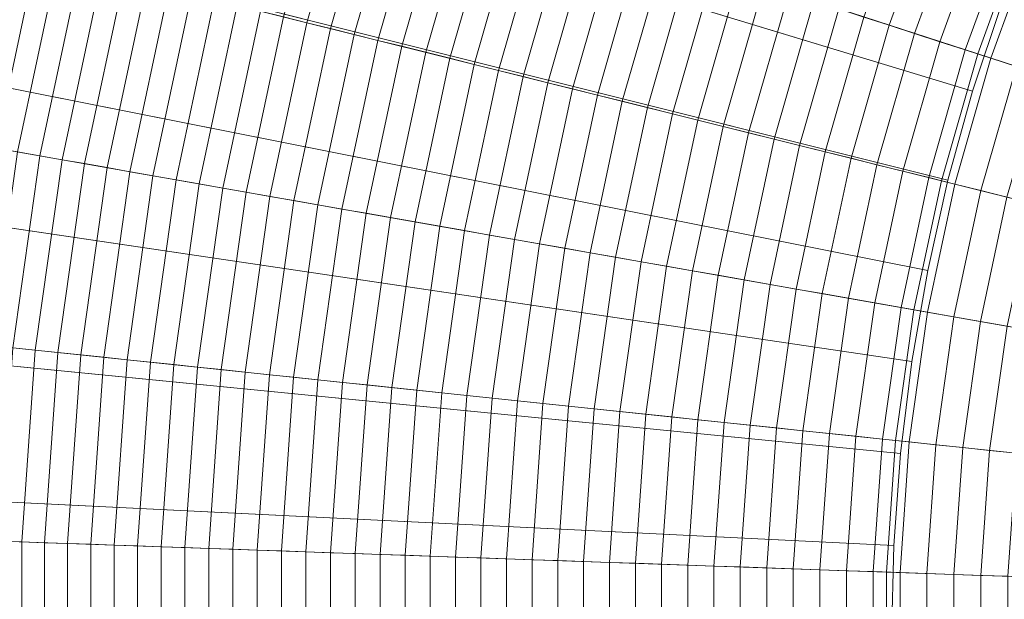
# Model space of a CAD drawing. Header units: centimetres. Extents: x -21.9 to 23.1, y -23 to 22.
# Tile 44 of 192: x -14 to -8.8, y -0.3 to 2.8. Entities that reach past the tile are written whole.
import ezdxf

# ---------------------------------------------------------------- set-up
doc = ezdxf.new("R2010")
doc.units = ezdxf.units.CM
doc.header["$LTSCALE"] = 2.54
doc.layers.add('Lucido design-1', color=7, linetype='Continuous')

# ---------------------------------------------------------------- blocks, each defined once
blk = doc.blocks.new('Gruppo-2-1')
at = {"color": 5, "linetype": 'Continuous', "lineweight": 9}
for points in [[(-8.6891, 3.2361, -949.2271), (-8.9278, 2.5802, -949.2271), (-20.4384, 6.3202, -949.2271), (-19.9108, 7.7699, -949.2271)], [(-20.2153, 6.9317, -949.2271), (-20.5558, 5.9023, -949.2271), (-8.955, 2.3832, -949.2271), (-8.8014, 2.8477, -949.2271)], [(-8.8014, 2.8477, -1010.9271), (-8.955, 2.3832, -1010.9271), (-20.1741, 5.7865, -1010.9271), (-19.8398, 6.7973, -1010.9271)], [(-8.9278, 2.5802, -949.2271), (-9.1202, 1.9092, -949.2271), (-20.8637, 4.8372, -949.2271), (-20.4384, 6.3202, -949.2271)], [(-20.5558, 5.9023, -949.2271), (-20.8451, 4.8574, -949.2271), (-9.0855, 1.9118, -949.2271), (-8.955, 2.3832, -949.2271)], [(-8.955, 2.3832, -1010.9271), (-9.0855, 1.9118, -1010.9271), (-20.4582, 4.7605, -1010.9271), (-20.1741, 5.7865, -1010.9271)], [(-20.8451, 4.8574, -949.2271), (-21.0822, 3.7994, -949.2271), (-9.1925, 1.4344, -949.2271), (-9.0855, 1.9118, -949.2271)], [(-9.1202, 1.9092, -949.2271), (-9.2653, 1.2265, -949.2271), (-21.1844, 3.3281, -949.2271), (-20.8637, 4.8372, -949.2271)], [(-9.0855, 1.9118, -1010.9271), (-9.1925, 1.4344, -1010.9271), (-20.6911, 3.7216, -1010.9271), (-20.4582, 4.7605, -1010.9271)], [(-21.0822, 3.7994, -949.2271), (-21.2674, 2.7312, -949.2271), (-9.276, 0.9524, -949.2271), (-9.1925, 1.4344, -949.2271)], [(-9.1925, 1.4344, -1010.9271), (-9.276, 0.9524, -1010.9271), (-20.8729, 2.6726, -1010.9271), (-20.6911, 3.7216, -1010.9271)], [(-12.337, 3.6879, -934.2943), (-12.5984, 2.7764, -934.2943), (-12.4748, 2.7456, -934.3637), (-12.2159, 3.6485, -934.3637)], [(-12.2159, 3.6485, -934.3637), (-12.4748, 2.7456, -934.3637), (-12.3506, 2.7146, -934.4318), (-12.0941, 3.609, -934.4318)], [(-12.0941, 3.609, -934.4318), (-12.3506, 2.7146, -934.4318), (-12.2256, 2.6835, -934.4984), (-11.9716, 3.5692, -934.4984)], [(-11.9716, 3.5692, -934.4984), (-12.2256, 2.6835, -934.4984), (-12.0999, 2.6521, -934.5635), (-11.8484, 3.5291, -934.5635)], [(-11.8484, 3.5291, -934.5635), (-12.0999, 2.6521, -934.5635), (-11.9735, 2.6206, -934.6272), (-11.7245, 3.4889, -934.6272)], [(-11.7245, 3.4889, -934.6272), (-11.9735, 2.6206, -934.6272), (-11.8464, 2.5889, -934.6895), (-11.5999, 3.4484, -934.6895)], [(-11.5999, 3.4484, -934.6895), (-11.8464, 2.5889, -934.6895), (-11.7187, 2.5571, -934.7503), (-11.4747, 3.4077, -934.7503)], [(-9.2757, 3.4731, -935.4834), (-9.5295, 2.7757, -935.4834), (-9.3961, 2.7323, -935.5201), (-9.1456, 3.4205, -935.5201)], [(-11.4747, 3.4077, -934.7503), (-11.7187, 2.5571, -934.7503), (-11.5903, 2.5251, -934.8097), (-11.3489, 3.3668, -934.8097)], [(-9.1456, 3.4205, -935.5201), (-9.3961, 2.7323, -935.5201), (-9.2623, 2.6888, -935.5552), (-9.0152, 3.3678, -935.5552)], [(-11.3489, 3.3668, -934.8097), (-11.5903, 2.5251, -934.8097), (-11.4613, 2.4929, -934.8676), (-11.2225, 3.3257, -934.8676)], [(-9.0152, 3.3678, -935.5552), (-9.2623, 2.6888, -935.5552), (-9.1281, 2.6452, -935.5887), (-8.8843, 3.315, -935.5887)], [(-9.2653, 1.2265, -949.2271), (-9.3625, 0.5353, -949.2271), (-21.3991, 1.8004, -949.2271), (-21.1844, 3.3281, -949.2271)], [(-11.2225, 3.3257, -934.8676), (-11.4613, 2.4929, -934.8676), (-11.3316, 2.4606, -934.924), (-11.0954, 3.2845, -934.924)], [(-11.0954, 3.2845, -934.924), (-11.3316, 2.4606, -934.924), (-11.2014, 2.4281, -934.9789), (-10.9678, 3.243, -934.9789)], [(-8.8843, 3.315, -935.5887), (-9.1281, 2.6452, -935.5887), (-8.9936, 2.6015, -935.6207), (-8.7532, 3.262, -935.6207)], [(-10.9678, 3.243, -934.9789), (-11.2014, 2.4281, -934.9789), (-11.0706, 2.3955, -935.0324), (-10.8396, 3.2013, -935.0324)], [(-8.7532, 3.262, -935.6207), (-8.9936, 2.6015, -935.6207), (-8.8587, 2.5577, -935.6511), (-8.6217, 3.2089, -935.6511)], [(-8.6891, 3.2361, -950.2271), (-8.9278, 2.5802, -950.2271), (-8.9278, 2.5802, -949.2271), (-8.6891, 3.2361, -949.2271)], [(-6.3711, 2.2995, -950.2271), (-6.5502, 1.8076, -950.2271), (-8.9278, 2.5802, -950.2271), (-8.6891, 3.2361, -950.2271)], [(-10.8396, 3.2013, -935.0324), (-11.0706, 2.3955, -935.0324), (-10.9392, 2.3628, -935.0843), (-10.7108, 3.1595, -935.0843)], [(-8.6217, 3.2089, -935.6511), (-8.8587, 2.5577, -935.6511), (-8.7236, 2.5138, -935.6799), (-8.49, 3.1556, -935.6799)], [(-14.0177, 3.1303, -933.3541), (-14.2361, 2.103, -933.3541), (-14.1209, 2.0826, -933.4398), (-13.9042, 3.102, -933.4398)], [(-10.7108, 3.1595, -935.0843), (-10.9392, 2.3628, -935.0843), (-10.8073, 2.3299, -935.1347), (-10.5815, 3.1175, -935.1347)], [(-13.9042, 3.102, -933.4398), (-14.1209, 2.0826, -933.4398), (-14.0047, 2.0622, -933.5242), (-13.7898, 3.0735, -933.5242)], [(-13.7898, 3.0735, -933.5242), (-14.0047, 2.0622, -933.5242), (-13.8877, 2.0415, -933.6073), (-13.6744, 3.0447, -933.6073)], [(-10.5815, 3.1175, -935.1347), (-10.8073, 2.3299, -935.1347), (-10.6749, 2.2968, -935.1837), (-10.4517, 3.0753, -935.1837)], [(-10.4517, 3.0753, -935.1837), (-10.6749, 2.2968, -935.1837), (-10.5419, 2.2637, -935.2311), (-10.3213, 3.0329, -935.2311)], [(-13.6744, 3.0447, -933.6073), (-13.8877, 2.0415, -933.6073), (-13.7697, 2.0207, -933.689), (-13.5582, 3.0157, -933.689)], [(-10.3213, 3.0329, -935.2311), (-10.5419, 2.2637, -935.2311), (-10.4084, 2.2304, -935.277), (-10.1905, 2.9904, -935.277)], [(-13.5582, 3.0157, -933.689), (-13.7697, 2.0207, -933.689), (-13.6509, 1.9998, -933.7694), (-13.4411, 2.9866, -933.7694)], [(-13.4411, 2.9866, -933.7694), (-13.6509, 1.9998, -933.7694), (-13.5312, 1.9787, -933.8485), (-13.3232, 2.9571, -933.8485)], [(-10.1905, 2.9904, -935.277), (-10.4084, 2.2304, -935.277), (-10.2745, 2.197, -935.3213), (-10.0592, 2.9478, -935.3213)], [(-13.3232, 2.9571, -933.8485), (-13.5312, 1.9787, -933.8485), (-13.4106, 1.9574, -933.9263), (-13.2044, 2.9275, -933.9263)], [(-13.2044, 2.9275, -933.9263), (-13.4106, 1.9574, -933.9263), (-13.2892, 1.936, -934.0026), (-13.0848, 2.8977, -934.0026)], [(-10.0592, 2.9478, -935.3213), (-10.2745, 2.197, -935.3213), (-10.14, 2.1635, -935.3642), (-9.9274, 2.905, -935.3642)], [(-13.0848, 2.8977, -934.0026), (-13.2892, 1.936, -934.0026), (-13.167, 1.9145, -934.0776), (-12.9644, 2.8677, -934.0776)], [(-12.9644, 2.8677, -934.0776), (-13.167, 1.9145, -934.0776), (-13.044, 1.8928, -934.1512), (-12.8432, 2.8375, -934.1512)], [(-9.9274, 2.905, -935.3642), (-10.14, 2.1635, -935.3642), (-10.0051, 2.1299, -935.4055), (-9.7952, 2.862, -935.4055)], [(-12.8432, 2.8375, -934.1512), (-13.044, 1.8928, -934.1512), (-12.9201, 1.8709, -934.2235), (-12.7211, 2.807, -934.2235)], [(-9.7952, 2.862, -935.4055), (-10.0051, 2.1299, -935.4055), (-9.8698, 2.0961, -935.4452), (-9.6626, 2.8189, -935.4452)], [(-9.6626, 2.8189, -935.4452), (-9.8698, 2.0961, -935.4452), (-9.7341, 2.0623, -935.4834), (-9.5295, 2.7757, -935.4834)], [(-8.8014, 2.8477, -949.2271), (-8.955, 2.3832, -949.2271), (-8.955, 2.3832, -1010.9271), (-8.8014, 2.8477, -1010.9271)], [(-12.7211, 2.807, -934.2235), (-12.9201, 1.8709, -934.2235), (-12.7955, 1.8489, -934.2943), (-12.5984, 2.7764, -934.2943)], [(-12.5984, 2.7764, -934.2943), (-12.7955, 1.8489, -934.2943), (-12.6701, 1.8268, -934.3637), (-12.4748, 2.7456, -934.3637)], [(-9.5295, 2.7757, -935.4834), (-9.7341, 2.0623, -935.4834), (-9.598, 2.0283, -935.5201), (-9.3961, 2.7323, -935.5201)], [(-21.2674, 2.7312, -949.2271), (-21.4002, 1.6551, -949.2271), (-9.3359, 0.4669, -949.2271), (-9.276, 0.9524, -949.2271)], [(-12.4748, 2.7456, -934.3637), (-12.6701, 1.8268, -934.3637), (-12.544, 1.8046, -934.4318), (-12.3506, 2.7146, -934.4318)], [(-12.3506, 2.7146, -934.4318), (-12.544, 1.8046, -934.4318), (-12.4171, 1.7822, -934.4984), (-12.2256, 2.6835, -934.4984)], [(-9.3961, 2.7323, -935.5201), (-9.598, 2.0283, -935.5201), (-9.4614, 1.9943, -935.5552), (-9.2623, 2.6888, -935.5552)], [(-9.276, 0.9524, -1010.9271), (-9.3359, 0.4669, -1010.9271), (-21.0032, 1.616, -1010.9271), (-20.8729, 2.6726, -1010.9271)], [(-12.2256, 2.6835, -934.4984), (-12.4171, 1.7822, -934.4984), (-12.2896, 1.7597, -934.5635), (-12.0999, 2.6521, -934.5635)], [(-9.2623, 2.6888, -935.5552), (-9.4614, 1.9943, -935.5552), (-9.3245, 1.9602, -935.5887), (-9.1281, 2.6452, -935.5887)], [(-12.0999, 2.6521, -934.5635), (-12.2896, 1.7597, -934.5635), (-12.1613, 1.7371, -934.6272), (-11.9735, 2.6206, -934.6272)], [(-11.9735, 2.6206, -934.6272), (-12.1613, 1.7371, -934.6272), (-12.0323, 1.7144, -934.6895), (-11.8464, 2.5889, -934.6895)], [(-9.1281, 2.6452, -935.5887), (-9.3245, 1.9602, -935.5887), (-9.1873, 1.9259, -935.6207), (-8.9936, 2.6015, -935.6207)], [(-11.8464, 2.5889, -934.6895), (-12.0323, 1.7144, -934.6895), (-11.9026, 1.6915, -934.7503), (-11.7187, 2.5571, -934.7503)], [(-11.7187, 2.5571, -934.7503), (-11.9026, 1.6915, -934.7503), (-11.7723, 1.6685, -934.8097), (-11.5903, 2.5251, -934.8097)], [(-8.9936, 2.6015, -935.6207), (-9.1873, 1.9259, -935.6207), (-9.0497, 1.8916, -935.6511), (-8.8587, 2.5577, -935.6511)], [(-8.9278, 2.5802, -950.2271), (-9.1202, 1.9092, -950.2271), (-9.1202, 1.9092, -949.2271), (-8.9278, 2.5802, -949.2271)], [(-6.5502, 1.8076, -950.2271), (-6.6945, 1.3044, -950.2271), (-9.1202, 1.9092, -950.2271), (-8.9278, 2.5802, -950.2271)], [(-8.8587, 2.5577, -935.6511), (-9.0497, 1.8916, -935.6511), (-8.9118, 1.8573, -935.6799), (-8.7236, 2.5138, -935.6799)], [(-11.5903, 2.5251, -934.8097), (-11.7723, 1.6685, -934.8097), (-11.6414, 1.6455, -934.8676), (-11.4613, 2.4929, -934.8676)], [(-8.7236, 2.5138, -935.6799), (-8.9118, 1.8573, -935.6799), (-8.7736, 1.8228, -935.7072), (-8.5881, 2.4698, -935.7072)], [(-11.4613, 2.4929, -934.8676), (-11.6414, 1.6455, -934.8676), (-11.5098, 1.6223, -934.924), (-11.3316, 2.4606, -934.924)], [(-11.3316, 2.4606, -934.924), (-11.5098, 1.6223, -934.924), (-11.3777, 1.5989, -934.9789), (-11.2014, 2.4281, -934.9789)], [(-11.2014, 2.4281, -934.9789), (-11.3777, 1.5989, -934.9789), (-11.2449, 1.5755, -935.0324), (-11.0706, 2.3955, -935.0324)], [(-11.0706, 2.3955, -935.0324), (-11.2449, 1.5755, -935.0324), (-11.1116, 1.552, -935.0843), (-10.9392, 2.3628, -935.0843)], [(-10.9392, 2.3628, -935.0843), (-11.1116, 1.552, -935.0843), (-10.9777, 1.5284, -935.1347), (-10.8073, 2.3299, -935.1347)], [(-8.955, 2.3832, -949.2271), (-9.0855, 1.9118, -949.2271), (-9.0855, 1.9118, -1010.9271), (-8.955, 2.3832, -1010.9271)], [(-10.8073, 2.3299, -935.1347), (-10.9777, 1.5284, -935.1347), (-10.8432, 1.5047, -935.1837), (-10.6749, 2.2968, -935.1837)], [(-10.6749, 2.2968, -935.1837), (-10.8432, 1.5047, -935.1837), (-10.7083, 1.4809, -935.2311), (-10.5419, 2.2637, -935.2311)], [(-10.5419, 2.2637, -935.2311), (-10.7083, 1.4809, -935.2311), (-10.5728, 1.457, -935.277), (-10.4084, 2.2304, -935.277)], [(-10.4084, 2.2304, -935.277), (-10.5728, 1.457, -935.277), (-10.4368, 1.4331, -935.3213), (-10.2745, 2.197, -935.3213)], [(-10.2745, 2.197, -935.3213), (-10.4368, 1.4331, -935.3213), (-10.3004, 1.409, -935.3642), (-10.14, 2.1635, -935.3642)], [(-10.14, 2.1635, -935.3642), (-10.3004, 1.409, -935.3642), (-10.1635, 1.3849, -935.4055), (-10.0051, 2.1299, -935.4055)], [(-10.0051, 2.1299, -935.4055), (-10.1635, 1.3849, -935.4055), (-10.0262, 1.3606, -935.4452), (-9.8698, 2.0961, -935.4452)], [(-9.8698, 2.0961, -935.4452), (-10.0262, 1.3606, -935.4452), (-9.8884, 1.3363, -935.4834), (-9.7341, 2.0623, -935.4834)], [(-14.0047, 2.0622, -933.5242), (-14.1486, 1.0383, -933.5242), (-14.0304, 1.0259, -933.6073), (-13.8877, 2.0415, -933.6073)], [(-13.8877, 2.0415, -933.6073), (-14.0304, 1.0259, -933.6073), (-13.9113, 1.0134, -933.689), (-13.7697, 2.0207, -933.689)], [(-9.7341, 2.0623, -935.4834), (-9.8884, 1.3363, -935.4834), (-9.7502, 1.312, -935.5201), (-9.598, 2.0283, -935.5201)], [(-13.7697, 2.0207, -933.689), (-13.9113, 1.0134, -933.689), (-13.7913, 1.0008, -933.7694), (-13.6509, 1.9998, -933.7694)], [(-13.6509, 1.9998, -933.7694), (-13.7913, 1.0008, -933.7694), (-13.6704, 0.9881, -933.8485), (-13.5312, 1.9787, -933.8485)], [(-13.5312, 1.9787, -933.8485), (-13.6704, 0.9881, -933.8485), (-13.5487, 0.9753, -933.9263), (-13.4106, 1.9574, -933.9263)], [(-9.598, 2.0283, -935.5201), (-9.7502, 1.312, -935.5201), (-9.6117, 1.2876, -935.5552), (-9.4614, 1.9943, -935.5552)], [(-9.4614, 1.9943, -935.5552), (-9.6117, 1.2876, -935.5552), (-9.4727, 1.2631, -935.5887), (-9.3245, 1.9602, -935.5887)], [(-13.4106, 1.9574, -933.9263), (-13.5487, 0.9753, -933.9263), (-13.4261, 0.9624, -934.0026), (-13.2892, 1.936, -934.0026)], [(-13.2892, 1.936, -934.0026), (-13.4261, 0.9624, -934.0026), (-13.3026, 0.9494, -934.0776), (-13.167, 1.9145, -934.0776)], [(-9.3245, 1.9602, -935.5887), (-9.4727, 1.2631, -935.5887), (-9.3334, 1.2385, -935.6207), (-9.1873, 1.9259, -935.6207)], [(-13.167, 1.9145, -934.0776), (-13.3026, 0.9494, -934.0776), (-13.1784, 0.9364, -934.1512), (-13.044, 1.8928, -934.1512)], [(-13.044, 1.8928, -934.1512), (-13.1784, 0.9364, -934.1512), (-13.0533, 0.9232, -934.2235), (-12.9201, 1.8709, -934.2235)], [(-9.1873, 1.9259, -935.6207), (-9.3334, 1.2385, -935.6207), (-9.1938, 1.2139, -935.6511), (-9.0497, 1.8916, -935.6511)], [(-9.1202, 1.9092, -950.2271), (-9.2653, 1.2265, -950.2271), (-9.2653, 1.2265, -949.2271), (-9.1202, 1.9092, -949.2271)], [(-6.6945, 1.3044, -950.2271), (-6.8033, 0.7924, -950.2271), (-9.2653, 1.2265, -950.2271), (-9.1202, 1.9092, -950.2271)], [(-9.0497, 1.8916, -935.6511), (-9.1938, 1.2139, -935.6511), (-9.0538, 1.1892, -935.6799), (-8.9118, 1.8573, -935.6799)], [(-9.0855, 1.9118, -949.2271), (-9.1925, 1.4344, -949.2271), (-9.1925, 1.4344, -1010.9271), (-9.0855, 1.9118, -1010.9271)], [(-12.9201, 1.8709, -934.2235), (-13.0533, 0.9232, -934.2235), (-12.9275, 0.91, -934.2943), (-12.7955, 1.8489, -934.2943)], [(-12.7955, 1.8489, -934.2943), (-12.9275, 0.91, -934.2943), (-12.8009, 0.8967, -934.3637), (-12.6701, 1.8268, -934.3637)], [(-12.6701, 1.8268, -934.3637), (-12.8009, 0.8967, -934.3637), (-12.6735, 0.8833, -934.4318), (-12.544, 1.8046, -934.4318)], [(-8.9118, 1.8573, -935.6799), (-9.0538, 1.1892, -935.6799), (-8.9136, 1.1645, -935.7072), (-8.7736, 1.8228, -935.7072)], [(-8.7736, 1.8228, -935.7072), (-8.9136, 1.1645, -935.7072), (-8.773, 1.1397, -935.7328), (-8.6351, 1.7883, -935.7328)], [(-9.3625, 0.5353, -949.2271), (-9.4111, -0.161, -949.2271), (-21.5067, 0.2614, -949.2271), (-21.3991, 1.8004, -949.2271)], [(-12.544, 1.8046, -934.4318), (-12.6735, 0.8833, -934.4318), (-12.5454, 0.8698, -934.4984), (-12.4171, 1.7822, -934.4984)], [(-12.4171, 1.7822, -934.4984), (-12.5454, 0.8698, -934.4984), (-12.4165, 0.8563, -934.5635), (-12.2896, 1.7597, -934.5635)], [(-12.2896, 1.7597, -934.5635), (-12.4165, 0.8563, -934.5635), (-12.287, 0.8427, -934.6272), (-12.1613, 1.7371, -934.6272)], [(-12.1613, 1.7371, -934.6272), (-12.287, 0.8427, -934.6272), (-12.1567, 0.829, -934.6895), (-12.0323, 1.7144, -934.6895)], [(-12.0323, 1.7144, -934.6895), (-12.1567, 0.829, -934.6895), (-12.0258, 0.8152, -934.7503), (-11.9026, 1.6915, -934.7503)], [(-11.9026, 1.6915, -934.7503), (-12.0258, 0.8152, -934.7503), (-11.8942, 0.8014, -934.8097), (-11.7723, 1.6685, -934.8097)], [(-11.7723, 1.6685, -934.8097), (-11.8942, 0.8014, -934.8097), (-11.762, 0.7875, -934.8676), (-11.6414, 1.6455, -934.8676)], [(-21.4002, 1.6551, -949.2271), (-21.4802, 0.5739, -949.2271), (-9.3721, -0.021, -949.2271), (-9.3359, 0.4669, -949.2271)], [(-9.3359, 0.4669, -1010.9271), (-9.3721, -0.021, -1010.9271), (-21.0818, 0.5543, -1010.9271), (-21.0032, 1.616, -1010.9271)], [(-11.6414, 1.6455, -934.8676), (-11.762, 0.7875, -934.8676), (-11.6291, 0.7735, -934.924), (-11.5098, 1.6223, -934.924)], [(-11.5098, 1.6223, -934.924), (-11.6291, 0.7735, -934.924), (-11.4957, 0.7595, -934.9789), (-11.3777, 1.5989, -934.9789)], [(-11.3777, 1.5989, -934.9789), (-11.4957, 0.7595, -934.9789), (-11.3616, 0.7454, -935.0324), (-11.2449, 1.5755, -935.0324)], [(-11.2449, 1.5755, -935.0324), (-11.3616, 0.7454, -935.0324), (-11.2269, 0.7312, -935.0843), (-11.1116, 1.552, -935.0843)], [(-11.1116, 1.552, -935.0843), (-11.2269, 0.7312, -935.0843), (-11.0917, 0.717, -935.1347), (-10.9777, 1.5284, -935.1347)], [(-10.9777, 1.5284, -935.1347), (-11.0917, 0.717, -935.1347), (-10.9559, 0.7028, -935.1837), (-10.8432, 1.5047, -935.1837)], [(-10.8432, 1.5047, -935.1837), (-10.9559, 0.7028, -935.1837), (-10.8197, 0.6884, -935.2311), (-10.7083, 1.4809, -935.2311)], [(-10.7083, 1.4809, -935.2311), (-10.8197, 0.6884, -935.2311), (-10.6828, 0.6741, -935.277), (-10.5728, 1.457, -935.277)], [(-10.5728, 1.457, -935.277), (-10.6828, 0.6741, -935.277), (-10.5455, 0.6596, -935.3213), (-10.4368, 1.4331, -935.3213)], [(-10.4368, 1.4331, -935.3213), (-10.5455, 0.6596, -935.3213), (-10.4078, 0.6451, -935.3642), (-10.3004, 1.409, -935.3642)], [(-10.3004, 1.409, -935.3642), (-10.4078, 0.6451, -935.3642), (-10.2695, 0.6306, -935.4055), (-10.1635, 1.3849, -935.4055)], [(-9.1925, 1.4344, -949.2271), (-9.276, 0.9524, -949.2271), (-9.276, 0.9524, -1010.9271), (-9.1925, 1.4344, -1010.9271)], [(-10.1635, 1.3849, -935.4055), (-10.2695, 0.6306, -935.4055), (-10.1308, 0.616, -935.4452), (-10.0262, 1.3606, -935.4452)], [(-10.0262, 1.3606, -935.4452), (-10.1308, 0.616, -935.4452), (-9.9917, 0.6014, -935.4834), (-9.8884, 1.3363, -935.4834)], [(-9.8884, 1.3363, -935.4834), (-9.9917, 0.6014, -935.4834), (-9.8521, 0.5868, -935.5201), (-9.7502, 1.312, -935.5201)], [(-9.7502, 1.312, -935.5201), (-9.8521, 0.5868, -935.5201), (-9.7122, 0.572, -935.5552), (-9.6117, 1.2876, -935.5552)], [(-9.6117, 1.2876, -935.5552), (-9.7122, 0.572, -935.5552), (-9.5719, 0.5573, -935.5887), (-9.4727, 1.2631, -935.5887)], [(-9.4727, 1.2631, -935.5887), (-9.5719, 0.5573, -935.5887), (-9.4312, 0.5425, -935.6207), (-9.3334, 1.2385, -935.6207)], [(-9.3334, 1.2385, -935.6207), (-9.4312, 0.5425, -935.6207), (-9.2902, 0.5277, -935.6511), (-9.1938, 1.2139, -935.6511)], [(-9.2653, 1.2265, -950.2271), (-9.3625, 0.5353, -950.2271), (-9.3625, 0.5353, -949.2271), (-9.2653, 1.2265, -949.2271)], [(-6.8033, 0.7924, -950.2271), (-6.8762, 0.274, -950.2271), (-9.3625, 0.5353, -950.2271), (-9.2653, 1.2265, -950.2271)], [(-9.1938, 1.2139, -935.6511), (-9.2902, 0.5277, -935.6511), (-9.1489, 0.5128, -935.6799), (-9.0538, 1.1892, -935.6799)], [(-9.0538, 1.1892, -935.6799), (-9.1489, 0.5128, -935.6799), (-9.0072, 0.4979, -935.7072), (-8.9136, 1.1645, -935.7072)], [(-8.9136, 1.1645, -935.7072), (-9.0072, 0.4979, -935.7072), (-8.8653, 0.483, -935.7328), (-8.773, 1.1397, -935.7328)], [(-8.773, 1.1397, -935.7328), (-8.8653, 0.483, -935.7328), (-8.7231, 0.4681, -935.7569), (-8.6322, 1.1148, -935.7569)], [(-14.0304, 1.0259, -933.6073), (-14.102, 0.0028, -933.6073), (-13.9823, -0.0014, -933.689), (-13.9113, 1.0134, -933.689)], [(-13.9113, 1.0134, -933.689), (-13.9823, -0.0014, -933.689), (-13.8617, -0.0056, -933.7694), (-13.7913, 1.0008, -933.7694)], [(-13.7913, 1.0008, -933.7694), (-13.8617, -0.0056, -933.7694), (-13.7402, -0.0098, -933.8485), (-13.6704, 0.9881, -933.8485)], [(-13.6704, 0.9881, -933.8485), (-13.7402, -0.0098, -933.8485), (-13.6178, -0.0141, -933.9263), (-13.5487, 0.9753, -933.9263)], [(-13.5487, 0.9753, -933.9263), (-13.6178, -0.0141, -933.9263), (-13.4946, -0.0184, -934.0026), (-13.4261, 0.9624, -934.0026)], [(-13.4261, 0.9624, -934.0026), (-13.4946, -0.0184, -934.0026), (-13.3706, -0.0227, -934.0776), (-13.3026, 0.9494, -934.0776)], [(-13.3026, 0.9494, -934.0776), (-13.3706, -0.0227, -934.0776), (-13.2457, -0.0271, -934.1512), (-13.1784, 0.9364, -934.1512)], [(-9.276, 0.9524, -949.2271), (-9.3359, 0.4669, -949.2271), (-9.3359, 0.4669, -1010.9271), (-9.276, 0.9524, -1010.9271)], [(-13.1784, 0.9364, -934.1512), (-13.2457, -0.0271, -934.1512), (-13.1201, -0.0315, -934.2235), (-13.0533, 0.9232, -934.2235)], [(-13.0533, 0.9232, -934.2235), (-13.1201, -0.0315, -934.2235), (-12.9936, -0.0359, -934.2943), (-12.9275, 0.91, -934.2943)], [(-12.9275, 0.91, -934.2943), (-12.9936, -0.0359, -934.2943), (-12.8664, -0.0403, -934.3637), (-12.8009, 0.8967, -934.3637)], [(-12.8009, 0.8967, -934.3637), (-12.8664, -0.0403, -934.3637), (-12.7384, -0.0448, -934.4318), (-12.6735, 0.8833, -934.4318)], [(-12.6735, 0.8833, -934.4318), (-12.7384, -0.0448, -934.4318), (-12.6096, -0.0493, -934.4984), (-12.5454, 0.8698, -934.4984)], [(-12.5454, 0.8698, -934.4984), (-12.6096, -0.0493, -934.4984), (-12.4802, -0.0538, -934.5635), (-12.4165, 0.8563, -934.5635)], [(-12.4165, 0.8563, -934.5635), (-12.4802, -0.0538, -934.5635), (-12.35, -0.0584, -934.6272), (-12.287, 0.8427, -934.6272)], [(-12.287, 0.8427, -934.6272), (-12.35, -0.0584, -934.6272), (-12.2191, -0.0629, -934.6895), (-12.1567, 0.829, -934.6895)], [(-12.1567, 0.829, -934.6895), (-12.2191, -0.0629, -934.6895), (-12.0875, -0.0675, -934.7503), (-12.0258, 0.8152, -934.7503)], [(-12.0258, 0.8152, -934.7503), (-12.0875, -0.0675, -934.7503), (-11.9553, -0.0722, -934.8097), (-11.8942, 0.8014, -934.8097)], [(-11.8942, 0.8014, -934.8097), (-11.9553, -0.0722, -934.8097), (-11.8224, -0.0768, -934.8676), (-11.762, 0.7875, -934.8676)], [(-11.762, 0.7875, -934.8676), (-11.8224, -0.0768, -934.8676), (-11.6889, -0.0815, -934.924), (-11.6291, 0.7735, -934.924)], [(-11.6291, 0.7735, -934.924), (-11.6889, -0.0815, -934.924), (-11.5548, -0.0861, -934.9789), (-11.4957, 0.7595, -934.9789)], [(-11.4957, 0.7595, -934.9789), (-11.5548, -0.0861, -934.9789), (-11.4201, -0.0909, -935.0324), (-11.3616, 0.7454, -935.0324)], [(-11.3616, 0.7454, -935.0324), (-11.4201, -0.0909, -935.0324), (-11.2847, -0.0956, -935.0843), (-11.2269, 0.7312, -935.0843)], [(-11.2269, 0.7312, -935.0843), (-11.2847, -0.0956, -935.0843), (-11.1489, -0.1003, -935.1347), (-11.0917, 0.717, -935.1347)], [(-11.0917, 0.717, -935.1347), (-11.1489, -0.1003, -935.1347), (-11.0124, -0.1051, -935.1837), (-10.9559, 0.7028, -935.1837)], [(-10.9559, 0.7028, -935.1837), (-11.0124, -0.1051, -935.1837), (-10.8755, -0.1099, -935.2311), (-10.8197, 0.6884, -935.2311)], [(-10.8197, 0.6884, -935.2311), (-10.8755, -0.1099, -935.2311), (-10.738, -0.1147, -935.277), (-10.6828, 0.6741, -935.277)], [(-10.6828, 0.6741, -935.277), (-10.738, -0.1147, -935.277), (-10.6, -0.1195, -935.3213), (-10.5455, 0.6596, -935.3213)], [(-10.5455, 0.6596, -935.3213), (-10.6, -0.1195, -935.3213), (-10.4616, -0.1243, -935.3642), (-10.4078, 0.6451, -935.3642)], [(-10.4078, 0.6451, -935.3642), (-10.4616, -0.1243, -935.3642), (-10.3226, -0.1292, -935.4055), (-10.2695, 0.6306, -935.4055)], [(-10.2695, 0.6306, -935.4055), (-10.3226, -0.1292, -935.4055), (-10.1833, -0.134, -935.4452), (-10.1308, 0.616, -935.4452)], [(-21.4802, 0.5739, -949.2271), (-21.5073, -0.51, -949.2271), (-9.3843, -0.51, -949.2271), (-9.3721, -0.021, -949.2271)], [(-10.1308, 0.616, -935.4452), (-10.1833, -0.134, -935.4452), (-10.0435, -0.1389, -935.4834), (-9.9917, 0.6014, -935.4834)], [(-9.9917, 0.6014, -935.4834), (-10.0435, -0.1389, -935.4834), (-9.9032, -0.1438, -935.5201), (-9.8521, 0.5868, -935.5201)], [(-9.8521, 0.5868, -935.5201), (-9.9032, -0.1438, -935.5201), (-9.7626, -0.1487, -935.5552), (-9.7122, 0.572, -935.5552)], [(-9.3721, -0.021, -1010.9271), (-9.3843, -0.51, -1010.9271), (-21.1085, -0.51, -1010.9271), (-21.0818, 0.5543, -1010.9271)], [(-9.7122, 0.572, -935.5552), (-9.7626, -0.1487, -935.5552), (-9.6216, -0.1537, -935.5887), (-9.5719, 0.5573, -935.5887)], [(-9.5719, 0.5573, -935.5887), (-9.6216, -0.1537, -935.5887), (-9.4803, -0.1586, -935.6207), (-9.4312, 0.5425, -935.6207)], [(-9.4312, 0.5425, -935.6207), (-9.4803, -0.1586, -935.6207), (-9.3386, -0.1635, -935.6511), (-9.2902, 0.5277, -935.6511)], [(-9.3625, 0.5353, -950.2271), (-9.4111, -0.161, -950.2271), (-9.4111, -0.161, -949.2271), (-9.3625, 0.5353, -949.2271)], [(-6.8762, 0.274, -950.2271), (-6.9127, -0.2483, -950.2271), (-9.4111, -0.161, -950.2271), (-9.3625, 0.5353, -950.2271)], [(-9.2902, 0.5277, -935.6511), (-9.3386, -0.1635, -935.6511), (-9.1965, -0.1685, -935.6799), (-9.1489, 0.5128, -935.6799)], [(-9.1489, 0.5128, -935.6799), (-9.1965, -0.1685, -935.6799), (-9.0542, -0.1735, -935.7072), (-9.0072, 0.4979, -935.7072)], [(-9.0072, 0.4979, -935.7072), (-9.0542, -0.1735, -935.7072), (-8.9115, -0.1785, -935.7328), (-8.8653, 0.483, -935.7328)], [(-8.8653, 0.483, -935.7328), (-8.9115, -0.1785, -935.7328), (-8.7686, -0.1834, -935.7569), (-8.7231, 0.4681, -935.7569)], [(-9.3359, 0.4669, -949.2271), (-9.3721, -0.021, -949.2271), (-9.3721, -0.021, -1010.9271), (-9.3359, 0.4669, -1010.9271)], [(-9.4111, -0.161, -949.2271), (-9.4111, -0.859, -949.2271), (-21.5067, -1.2814, -949.2271), (-21.5067, 0.2614, -949.2271)], [(-14.102, 0.0028, -933.6073), (-14.102, -1.0228, -933.6073), (-13.9823, -1.0186, -933.689), (-13.9823, -0.0014, -933.689)], [(-13.9823, -0.0014, -933.689), (-13.9823, -1.0186, -933.689), (-13.8617, -1.0144, -933.7694), (-13.8617, -0.0056, -933.7694)], [(-13.8617, -0.0056, -933.7694), (-13.8617, -1.0144, -933.7694), (-13.7402, -1.0102, -933.8485), (-13.7402, -0.0098, -933.8485)], [(-13.7402, -0.0098, -933.8485), (-13.7402, -1.0102, -933.8485), (-13.6178, -1.0059, -933.9263), (-13.6178, -0.0141, -933.9263)], [(-13.6178, -0.0141, -933.9263), (-13.6178, -1.0059, -933.9263), (-13.4946, -1.0016, -934.0026), (-13.4946, -0.0184, -934.0026)], [(-13.4946, -0.0184, -934.0026), (-13.4946, -1.0016, -934.0026), (-13.3706, -0.9973, -934.0776), (-13.3706, -0.0227, -934.0776)], [(-13.3706, -0.0227, -934.0776), (-13.3706, -0.9973, -934.0776), (-13.2457, -0.9929, -934.1512), (-13.2457, -0.0271, -934.1512)], [(-13.2457, -0.0271, -934.1512), (-13.2457, -0.9929, -934.1512), (-13.1201, -0.9885, -934.2235), (-13.1201, -0.0315, -934.2235)], [(-13.1201, -0.0315, -934.2235), (-13.1201, -0.9885, -934.2235), (-12.9936, -0.9841, -934.2943), (-12.9936, -0.0359, -934.2943)], [(-12.9936, -0.0359, -934.2943), (-12.9936, -0.9841, -934.2943), (-12.8664, -0.9797, -934.3637), (-12.8664, -0.0403, -934.3637)], [(-12.8664, -0.0403, -934.3637), (-12.8664, -0.9797, -934.3637), (-12.7384, -0.9752, -934.4318), (-12.7384, -0.0448, -934.4318)], [(-12.7384, -0.0448, -934.4318), (-12.7384, -0.9752, -934.4318), (-12.6096, -0.9707, -934.4984), (-12.6096, -0.0493, -934.4984)], [(-12.6096, -0.0493, -934.4984), (-12.6096, -0.9707, -934.4984), (-12.4802, -0.9662, -934.5635), (-12.4802, -0.0538, -934.5635)], [(-9.3721, -0.021, -949.2271), (-9.3843, -0.51, -949.2271), (-9.3843, -0.51, -1010.9271), (-9.3721, -0.021, -1010.9271)], [(-12.4802, -0.0538, -934.5635), (-12.4802, -0.9662, -934.5635), (-12.35, -0.9616, -934.6272), (-12.35, -0.0584, -934.6272)], [(-12.35, -0.0584, -934.6272), (-12.35, -0.9616, -934.6272), (-12.2191, -0.9571, -934.6895), (-12.2191, -0.0629, -934.6895)], [(-12.2191, -0.0629, -934.6895), (-12.2191, -0.9571, -934.6895), (-12.0875, -0.9525, -934.7503), (-12.0875, -0.0675, -934.7503)], [(-12.0875, -0.0675, -934.7503), (-12.0875, -0.9525, -934.7503), (-11.9553, -0.9478, -934.8097), (-11.9553, -0.0722, -934.8097)], [(-11.9553, -0.0722, -934.8097), (-11.9553, -0.9478, -934.8097), (-11.8224, -0.9432, -934.8676), (-11.8224, -0.0768, -934.8676)], [(-11.8224, -0.0768, -934.8676), (-11.8224, -0.9432, -934.8676), (-11.6889, -0.9385, -934.924), (-11.6889, -0.0815, -934.924)], [(-11.6889, -0.0815, -934.924), (-11.6889, -0.9385, -934.924), (-11.5548, -0.9339, -934.9789), (-11.5548, -0.0861, -934.9789)], [(-11.5548, -0.0861, -934.9789), (-11.5548, -0.9339, -934.9789), (-11.4201, -0.9291, -935.0324), (-11.4201, -0.0909, -935.0324)], [(-11.4201, -0.0909, -935.0324), (-11.4201, -0.9291, -935.0324), (-11.2847, -0.9244, -935.0843), (-11.2847, -0.0956, -935.0843)], [(-11.2847, -0.0956, -935.0843), (-11.2847, -0.9244, -935.0843), (-11.1489, -0.9197, -935.1347), (-11.1489, -0.1003, -935.1347)], [(-11.1489, -0.1003, -935.1347), (-11.1489, -0.9197, -935.1347), (-11.0124, -0.9149, -935.1837), (-11.0124, -0.1051, -935.1837)], [(-11.0124, -0.1051, -935.1837), (-11.0124, -0.9149, -935.1837), (-10.8755, -0.9101, -935.2311), (-10.8755, -0.1099, -935.2311)], [(-10.8755, -0.1099, -935.2311), (-10.8755, -0.9101, -935.2311), (-10.738, -0.9053, -935.277), (-10.738, -0.1147, -935.277)], [(-10.738, -0.1147, -935.277), (-10.738, -0.9053, -935.277), (-10.6, -0.9005, -935.3213), (-10.6, -0.1195, -935.3213)], [(-10.6, -0.1195, -935.3213), (-10.6, -0.9005, -935.3213), (-10.4616, -0.8957, -935.3642), (-10.4616, -0.1243, -935.3642)], [(-10.4616, -0.1243, -935.3642), (-10.4616, -0.8957, -935.3642), (-10.3226, -0.8908, -935.4055), (-10.3226, -0.1292, -935.4055)], [(-10.3226, -0.1292, -935.4055), (-10.3226, -0.8908, -935.4055), (-10.1833, -0.886, -935.4452), (-10.1833, -0.134, -935.4452)], [(-10.1833, -0.134, -935.4452), (-10.1833, -0.886, -935.4452), (-10.0435, -0.8811, -935.4834), (-10.0435, -0.1389, -935.4834)], [(-10.0435, -0.1389, -935.4834), (-10.0435, -0.8811, -935.4834), (-9.9032, -0.8762, -935.5201), (-9.9032, -0.1438, -935.5201)], [(-9.9032, -0.1438, -935.5201), (-9.9032, -0.8762, -935.5201), (-9.7626, -0.8713, -935.5552), (-9.7626, -0.1487, -935.5552)], [(-9.7626, -0.1487, -935.5552), (-9.7626, -0.8713, -935.5552), (-9.6216, -0.8663, -935.5887), (-9.6216, -0.1537, -935.5887)], [(-9.6216, -0.1537, -935.5887), (-9.6216, -0.8663, -935.5887), (-9.4803, -0.8614, -935.6207), (-9.4803, -0.1586, -935.6207)], [(-9.4803, -0.1586, -935.6207), (-9.4803, -0.8614, -935.6207), (-9.3386, -0.8565, -935.6511), (-9.3386, -0.1635, -935.6511)], [(-9.4111, -0.161, -950.2271), (-9.4111, -0.859, -950.2271), (-9.4111, -0.859, -949.2271), (-9.4111, -0.161, -949.2271)], [(-6.9127, -0.2483, -950.2271), (-6.9127, -0.7717, -950.2271), (-9.4111, -0.859, -950.2271), (-9.4111, -0.161, -950.2271)], [(-9.3386, -0.1635, -935.6511), (-9.3386, -0.8565, -935.6511), (-9.1965, -0.8515, -935.6799), (-9.1965, -0.1685, -935.6799)], [(-9.1965, -0.1685, -935.6799), (-9.1965, -0.8515, -935.6799), (-9.0542, -0.8465, -935.7072), (-9.0542, -0.1735, -935.7072)], [(-9.0542, -0.1735, -935.7072), (-9.0542, -0.8465, -935.7072), (-8.9115, -0.8415, -935.7328), (-8.9115, -0.1785, -935.7328)], [(-8.9115, -0.1785, -935.7328), (-8.9115, -0.8415, -935.7328), (-8.7686, -0.8366, -935.7569), (-8.7686, -0.1834, -935.7569)]]:
    blk.add_3dface(points, dxfattribs=at)

msp = doc.modelspace()

# ---------------------------------------------------------------- block references
at = {"layer": 'Lucido design-1', "color": 5, "true_color": 0x0000ff}
msp.add_blockref('Gruppo-2-1', (0, 0), dxfattribs=at)

doc.saveas('drawing.dxf')
